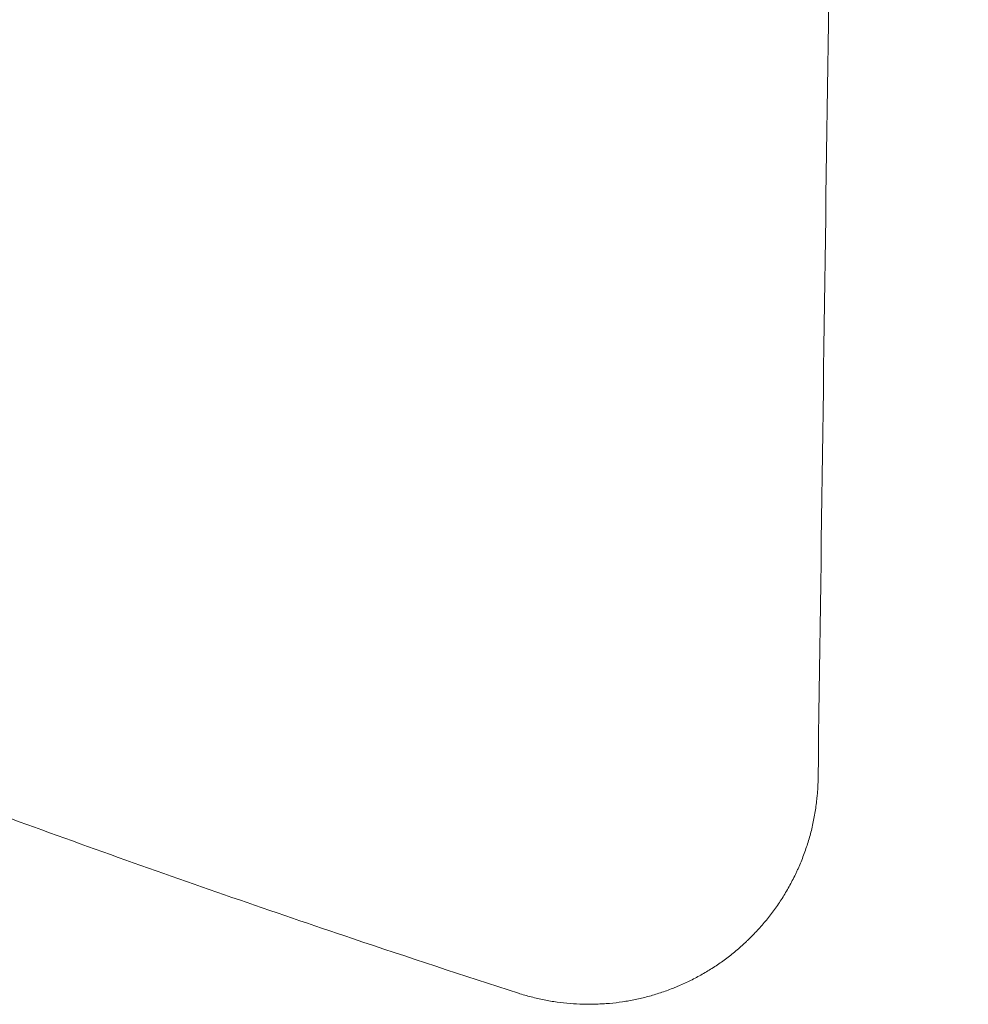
# Model space of a CAD drawing. Header units: millimetres. Extents: x -771 to 771, y -301 to 2485.
# Tile 16 of 256: x -565 to -466, y 64 to 167. Entities that reach past the tile are written whole.
import ezdxf

# ---------------------------------------------------------------- set-up
doc = ezdxf.new("R2010")
doc.units = ezdxf.units.MM
doc.layers.add('ORTHO$2', color=7, linetype='Continuous', true_color=0xffffff)

msp = doc.modelspace()

# ---------------------------------------------------------------- linework, layer by layer
at = {"layer": 'ORTHO$2', "color": 155, "linetype": 'Continuous', "lineweight": 18}
msp.add_open_spline([(-465.59, 1243.84), (-481.31, 88.08)], degree=1, dxfattribs=at)
for points, knots in [([(-512.67, 65.56), (-518.39, 67.41), (-532.48, 72.05), (-555.33, 79.97), (-580.88, 89.35), (-606.13, 99.17), (-625.82, 107.25), (-636.98, 111.99), (-640.17, 113.36)], [0, 0, 0, 0, 0.136903, 0.332732, 0.528561, 0.72439, 0.920219, 1, 1, 1, 1]), ([(-481.31, 88.08), (-481.31, 87.58), (-481.34, 87.09), (-481.38, 86.47), (-481.39, 86.35), (-481.42, 86.1), (-481.43, 85.98), (-481.47, 85.61), (-481.5, 85.36), (-481.6, 84.63), (-481.68, 84.15), (-481.87, 83.19), (-482.09, 82.25), (-482.51, 80.86), (-482.84, 79.95), (-483.11, 79.27), (-483.25, 78.94), (-483.42, 78.55), (-483.5, 78.38), (-483.55, 78.27), (-483.57, 78.22), (-483.81, 77.72), (-484.03, 77.29), (-484.49, 76.45), (-484.73, 76.04), (-485.23, 75.24), (-485.75, 74.46), (-486.6, 73.34), (-487.51, 72.28), (-488.2, 71.56), (-488.58, 71.19), (-488.66, 71.11), (-488.71, 71.07), (-488.83, 70.95), (-489.09, 70.71), (-489.35, 70.48), (-489.87, 70.02), (-490.23, 69.72), (-490.95, 69.16), (-491.69, 68.62), (-492.84, 67.88), (-494.03, 67.2), (-494.85, 66.8), (-495.47, 66.51), (-495.68, 66.42), (-496, 66.28), (-496.1, 66.24), (-496.31, 66.15), (-496.42, 66.11), (-496.95, 65.9), (-497.81, 65.59), (-499.11, 65.2), (-500.43, 64.89), (-501.77, 64.65), (-502.68, 64.54), (-503.36, 64.48), (-503.7, 64.46), (-504.05, 64.44), (-504.28, 64.43), (-504.39, 64.42), (-504.97, 64.4), (-505.89, 64.4), (-507.26, 64.47), (-508.62, 64.62), (-509.98, 64.85), (-510.88, 65.06), (-511.78, 65.29), (-512.23, 65.42), (-512.67, 65.56)], [0, 0, 0, 0, 0.03125, 0.03125, 0.039062, 0.039062, 0.046875, 0.046875, 0.0625, 0.0625, 0.09375, 0.09375, 0.125, 0.15625, 0.1875, 0.1875, 0.203125, 0.210937, 0.214844, 0.214844, 0.21875, 0.21875, 0.25, 0.25, 0.28125, 0.28125, 0.3125, 0.34375, 0.375, 0.40625, 0.410156, 0.410156, 0.414062, 0.414062, 0.421875, 0.4375, 0.4375, 0.46875, 0.46875, 0.5, 0.53125, 0.5625, 0.59375, 0.59375, 0.609375, 0.609375, 0.617187, 0.617187, 0.625, 0.625, 0.65625, 0.6875, 0.71875, 0.75, 0.78125, 0.78125, 0.796875, 0.804687, 0.804687, 0.8125, 0.8125, 0.84375, 0.875, 0.90625, 0.9375, 0.96875, 0.96875, 1, 1, 1, 1])]:
    msp.add_open_spline(points, degree=3, knots=knots, dxfattribs=at)

doc.saveas('drawing.dxf')
